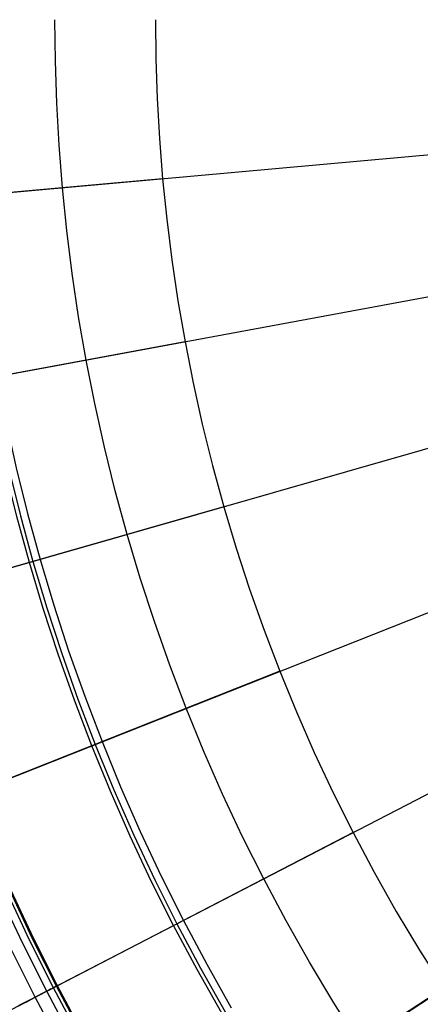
# Model space of a CAD drawing. Header units: millimetres. Extents: x -14 to 488, y -50 to 50.
# Tile 171 of 256: x 356.74 to 360.71, y -10.06 to -0.32. Entities that reach past the tile are written whole.
import ezdxf

# ---------------------------------------------------------------- set-up
doc = ezdxf.new("R2010")
doc.units = ezdxf.units.MM
doc.header["$MEASUREMENT"] = 0
doc.layers.add('Default', color=7, linetype='Continuous')

msp = doc.modelspace()

# ---------------------------------------------------------------- linework, layer by layer
at = {"layer": 'Default'}
for points in [[(357.1472, -10.4553), (356.8964, -9.9848), (356.6584, -9.51), (356.4335, -9.0314), (356.2215, -8.5496), (356.0226, -8.0649), (355.8368, -7.5779), (355.664, -7.0892), (355.5041, -6.5992), (355.3572, -6.1084), (355.223, -5.6173), (355.1015, -5.1263), (354.9926, -4.6358), (354.896, -4.1464), (354.8116, -3.6585), (354.7392, -3.1724), (354.6787, -2.6886), (354.6297, -2.2074), (354.592, -1.7292), (354.5655, -1.2543), (354.5497, -0.783), (354.5445, -0.3158)], [(357.1472, -10.4553), (356.8964, -9.9848), (356.6584, -9.51), (356.4335, -9.0314), (356.2215, -8.5496), (356.0226, -8.0649), (355.8368, -7.5779), (355.664, -7.0892), (355.5041, -6.5992), (355.3572, -6.1084), (355.223, -5.6173), (355.1015, -5.1263), (354.9926, -4.6358), (354.896, -4.1464), (354.8116, -3.6585), (354.7392, -3.1724), (354.6787, -2.6886), (354.6297, -2.2074), (354.592, -1.7292), (354.5655, -1.2543), (354.5497, -0.783), (354.5445, -0.3158)], [(357.2593, -10.3937), (357.01, -9.9261), (356.7735, -9.4542), (356.5499, -8.9785), (356.3392, -8.4995), (356.1415, -8.0178), (355.9568, -7.5338), (355.7851, -7.0481), (355.6262, -6.561), (355.4801, -6.0732), (355.3468, -5.585), (355.226, -5.097), (355.1177, -4.6096), (355.0218, -4.1232), (354.9379, -3.6382), (354.866, -3.1551), (354.8058, -2.6742), (354.7571, -2.1959), (354.7196, -1.7206), (354.6932, -1.2486), (354.6776, -0.7802), (354.6724, -0.3158)], [(357.2593, -10.3937), (357.01, -9.9261), (356.7735, -9.4542), (356.5499, -8.9785), (356.3392, -8.4995), (356.1415, -8.0178), (355.9568, -7.5338), (355.7851, -7.0481), (355.6262, -6.561), (355.4801, -6.0732), (355.3468, -5.585), (355.226, -5.097), (355.1177, -4.6096), (355.0218, -4.1232), (354.9379, -3.6382), (354.866, -3.1551), (354.8058, -2.6742), (354.7571, -2.1959), (354.7196, -1.7206), (354.6932, -1.2486), (354.6776, -0.7802), (354.6724, -0.3158)], [(357.3244, -10.3579), (357.076, -9.892), (356.8403, -9.4217), (356.6175, -8.9477), (356.4076, -8.4705), (356.2106, -7.9905), (356.0266, -7.5082), (355.8554, -7.0242), (355.6971, -6.5388), (355.5516, -6.0528), (355.4187, -5.5663), (355.2984, -5.08), (355.1905, -4.5943), (355.0948, -4.1097), (355.0113, -3.6264), (354.9396, -3.145), (354.8796, -2.6658), (354.8311, -2.1892), (354.7938, -1.7156), (354.7675, -1.2453), (354.7519, -0.7785), (354.7467, -0.3158)], [(357.3244, -10.3579), (357.076, -9.892), (356.8403, -9.4217), (356.6175, -8.9477), (356.4076, -8.4705), (356.2106, -7.9905), (356.0266, -7.5082), (355.8554, -7.0242), (355.6971, -6.5388), (355.5516, -6.0528), (355.4187, -5.5663), (355.2984, -5.08), (355.1905, -4.5943), (355.0948, -4.1097), (355.0113, -3.6264), (354.9396, -3.145), (354.8796, -2.6658), (354.8311, -2.1892), (354.7938, -1.7156), (354.7675, -1.2453), (354.7519, -0.7785), (354.7467, -0.3158)], [(357.3537, -10.3418), (357.1057, -9.8766), (356.8704, -9.4071), (356.6479, -8.9339), (356.4384, -8.4574), (356.2417, -7.9782), (356.0579, -7.4967), (355.8871, -7.0134), (355.729, -6.5289), (355.5837, -6.0436), (355.451, -5.5579), (355.3309, -5.0724), (355.2232, -4.5875), (355.1277, -4.1036), (355.0442, -3.6211), (354.9727, -3.1404), (354.9128, -2.662), (354.8644, -2.1862), (354.8271, -1.7133), (354.8008, -1.2438), (354.7853, -0.7778), (354.7802, -0.3158)], [(357.3537, -10.3418), (357.1057, -9.8766), (356.8704, -9.4071), (356.6479, -8.9339), (356.4384, -8.4574), (356.2417, -7.9782), (356.0579, -7.4967), (355.8871, -7.0134), (355.729, -6.5289), (355.5837, -6.0436), (355.451, -5.5579), (355.3309, -5.0724), (355.2232, -4.5875), (355.1277, -4.1036), (355.0442, -3.6211), (354.9727, -3.1404), (354.9128, -2.662), (354.8644, -2.1862), (354.8271, -1.7133), (354.8008, -1.2438), (354.7853, -0.7778), (354.7802, -0.3158)], [(357.3635, -10.3364), (357.1155, -9.8715), (356.8804, -9.4023), (356.6581, -8.9293), (356.4486, -8.4531), (356.252, -7.9741), (356.0684, -7.4928), (355.8976, -7.0098), (355.7396, -6.5256), (355.5944, -6.0405), (355.4618, -5.5551), (355.3417, -5.0699), (355.234, -4.5852), (355.1386, -4.1016), (355.0552, -3.6193), (354.9837, -3.1389), (354.9238, -2.6608), (354.8754, -2.1852), (354.8382, -1.7126), (354.812, -1.2433), (354.7964, -0.7776), (354.7913, -0.3158)], [(357.3635, -10.3364), (357.1155, -9.8715), (356.8804, -9.4023), (356.6581, -8.9293), (356.4486, -8.4531), (356.252, -7.9741), (356.0684, -7.4928), (355.8976, -7.0098), (355.7396, -6.5256), (355.5944, -6.0405), (355.4618, -5.5551), (355.3417, -5.0699), (355.234, -4.5852), (355.1386, -4.1016), (355.0552, -3.6193), (354.9837, -3.1389), (354.9238, -2.6608), (354.8754, -2.1852), (354.8382, -1.7126), (354.812, -1.2433), (354.7964, -0.7776), (354.7913, -0.3158)], [(357.3639, -10.3362), (357.116, -9.8713), (356.8808, -9.4021), (356.6585, -8.9291), (356.449, -8.4529), (356.2525, -7.9739), (356.0688, -7.4927), (355.898, -7.0097), (355.7401, -6.5254), (355.5948, -6.0404), (355.4623, -5.555), (355.3422, -5.0698), (355.2345, -4.5851), (355.1391, -4.1015), (355.0557, -3.6193), (354.9842, -3.1389), (354.9243, -2.6607), (354.8759, -2.1852), (354.8387, -1.7126), (354.8124, -1.2432), (354.7969, -0.7775), (354.7918, -0.3158)], [(358.7433, -10.1439), (358.4989, -9.7124), (358.2665, -9.2764), (358.0459, -8.8364), (357.8375, -8.3929), (357.6411, -7.9463), (357.4567, -7.4971), (357.2845, -7.0459), (357.1244, -6.5929), (356.9762, -6.1388), (356.84, -5.684), (356.7157, -5.2288), (356.6031, -4.7738), (356.5021, -4.3193), (356.4126, -3.8658), (356.3344, -3.4136), (356.2674, -2.9631), (356.2113, -2.5147), (356.1659, -2.0688), (356.131, -1.6256), (356.1063, -1.1855), (356.0917, -0.7488), (356.0869, -0.3158)], [(356.196, -0.3158), (356.2008, -0.7464), (356.2153, -1.1806), (356.2398, -1.6183), (356.2745, -2.059), (356.3197, -2.5024), (356.3755, -2.9483), (356.4422, -3.3963), (356.5199, -3.8459), (356.6089, -4.2969), (356.7093, -4.7489), (356.8213, -5.2014), (356.9449, -5.654), (357.0804, -6.1063), (357.2277, -6.5578), (357.3869, -7.0082), (357.5582, -7.457), (357.7415, -7.9036), (357.9368, -8.3477), (358.1441, -8.7888), (358.3634, -9.2263), (358.5946, -9.6598), (358.8375, -10.0889)], [(360.1082, -10.4417), (359.8543, -10.0422), (359.6114, -9.6376), (359.3797, -9.2284), (359.1592, -8.8148), (358.95, -8.3975), (358.7523, -7.9768), (358.566, -7.5532), (358.3912, -7.1272), (358.2278, -6.6992), (358.0759, -6.2696), (357.9354, -5.8389), (357.8062, -5.4075), (357.6883, -4.9757), (357.5815, -4.5442), (357.4857, -4.1131), (357.4008, -3.6829), (357.3267, -3.254), (357.2631, -2.8268), (357.2098, -2.4015), (357.1668, -1.9785), (357.1337, -1.5581), (357.1103, -1.1407), (357.0965, -0.7265), (357.0919, -0.3158)], [(358.0873, -0.3158), (358.0916, -0.7044), (358.1047, -1.0963), (358.1268, -1.4913), (358.1581, -1.889), (358.1989, -2.2893), (358.2493, -2.6917), (358.3095, -3.096), (358.3796, -3.5018), (358.46, -3.9088), (358.5506, -4.3167), (358.6516, -4.7251), (358.7632, -5.1336), (358.8854, -5.5418), (359.0184, -5.9493), (359.1621, -6.3558), (359.3167, -6.7608), (359.4821, -7.1639), (359.6584, -7.5647), (359.8455, -7.9628), (360.0434, -8.3576), (360.252, -8.7489), (360.4713, -9.1362), (360.7011, -9.519), (360.9414, -9.897)]]:
    msp.add_lwpolyline(points, dxfattribs=at)
at = {"layer": 'Default', "extrusion": (-0.092018, 0.026336, 0.995409)}
msp.add_lwpolyline([(-93.8491, 357.9438), (-93.8491, 359.6742)], dxfattribs=at)
at = {"layer": 'Default', "extrusion": (-0.275158, 0.961399, 0)}
msp.add_lwpolyline([(-341.5016, 167.9005), (-341.5019, 167.9027), (-341.5022, 167.9049), (-341.5025, 167.9071), (-341.5029, 167.9094), (-341.5033, 167.9116), (-341.5039, 167.9139), (-341.5044, 167.9161), (-341.505, 167.9184), (-341.5057, 167.9207), (-341.5065, 167.9229), (-341.5072, 167.9252), (-341.5081, 167.9275), (-341.509, 167.9297), (-341.51, 167.932), (-341.511, 167.9342), (-341.5121, 167.9364), (-341.5133, 167.9386), (-341.5145, 167.9408), (-341.5158, 167.943), (-341.5171, 167.9451), (-341.5185, 167.9472), (-341.52, 167.9493), (-341.5215, 167.9513), (-341.5231, 167.9534), (-341.5247, 167.9553), (-341.5264, 167.9573), (-341.5281, 167.9592), (-341.5299, 167.9611), (-341.5318, 167.9629), (-341.5336, 167.9646), (-341.5356, 167.9664), (-341.5376, 167.968), (-341.5396, 167.9697), (-341.5416, 167.9712), (-341.5437, 167.9727), (-341.5459, 167.9742), (-341.548, 167.9756), (-341.5502, 167.9769), (-341.5525, 167.9782), (-341.5547, 167.9794), (-341.557, 167.9806), (-341.5593, 167.9817), (-341.5616, 167.9827), (-341.564, 167.9837), (-341.5663, 167.9846), (-341.5687, 167.9855), (-341.571, 167.9862), (-341.5734, 167.987), (-341.5758, 167.9876), (-341.5782, 167.9882), (-341.5806, 167.9887), (-341.583, 167.9892), (-341.5854, 167.9896), (-341.5877, 167.99), (-341.5901, 167.9903), (-341.5925, 167.9905), (-341.5948, 167.9907), (-341.5971, 167.9908), (-341.5995, 167.9909), (-341.6018, 167.9909), (-341.604, 167.9908), (-341.6063, 167.9908), (-341.6085, 167.9906), (-341.6107, 167.9904)], dxfattribs=at)
at = {"layer": 'Default', "extrusion": (-0.368095, 0.929788, 0)}
msp.add_lwpolyline([(-329.5994, 167.9005), (-329.5997, 167.9027), (-329.6, 167.9049), (-329.6003, 167.9071), (-329.6007, 167.9094), (-329.6011, 167.9116), (-329.6017, 167.9139), (-329.6022, 167.9161), (-329.6028, 167.9184), (-329.6035, 167.9207), (-329.6043, 167.9229), (-329.6051, 167.9252), (-329.6059, 167.9275), (-329.6068, 167.9297), (-329.6078, 167.932), (-329.6088, 167.9342), (-329.6099, 167.9364), (-329.6111, 167.9386), (-329.6123, 167.9408), (-329.6136, 167.943), (-329.6149, 167.9451), (-329.6163, 167.9472), (-329.6178, 167.9493), (-329.6193, 167.9513), (-329.6209, 167.9534), (-329.6225, 167.9553), (-329.6242, 167.9573), (-329.6259, 167.9592), (-329.6277, 167.9611), (-329.6296, 167.9629), (-329.6314, 167.9646), (-329.6334, 167.9664), (-329.6354, 167.968), (-329.6374, 167.9697), (-329.6394, 167.9712), (-329.6415, 167.9727), (-329.6437, 167.9742), (-329.6458, 167.9756), (-329.648, 167.9769), (-329.6503, 167.9782), (-329.6525, 167.9794), (-329.6548, 167.9806), (-329.6571, 167.9817), (-329.6594, 167.9827), (-329.6618, 167.9837), (-329.6641, 167.9846), (-329.6665, 167.9855), (-329.6689, 167.9862), (-329.6712, 167.987), (-329.6736, 167.9876), (-329.676, 167.9882), (-329.6784, 167.9887), (-329.6808, 167.9892), (-329.6832, 167.9896), (-329.6855, 167.99), (-329.6879, 167.9903), (-329.6903, 167.9905), (-329.6926, 167.9907), (-329.695, 167.9908), (-329.6973, 167.9909), (-329.6996, 167.9909), (-329.7018, 167.9908), (-329.7041, 167.9908), (-329.7063, 167.9906), (-329.7085, 167.9904)], dxfattribs=at)
at = {"layer": 'Default', "extrusion": (-0.459295, 0.888284, 0)}
msp.add_lwpolyline([(-313.9818, 167.9005), (-313.982, 167.9027), (-313.9823, 167.9049), (-313.9826, 167.9071), (-313.983, 167.9094), (-313.9835, 167.9116), (-313.984, 167.9139), (-313.9846, 167.9161), (-313.9852, 167.9184), (-313.9858, 167.9207), (-313.9866, 167.9229), (-313.9874, 167.9252), (-313.9882, 167.9275), (-313.9892, 167.9297), (-313.9901, 167.932), (-313.9912, 167.9342), (-313.9923, 167.9364), (-313.9934, 167.9386), (-313.9947, 167.9408), (-313.9959, 167.943), (-313.9973, 167.9451), (-313.9987, 167.9472), (-314.0001, 167.9493), (-314.0017, 167.9513), (-314.0032, 167.9534), (-314.0049, 167.9553), (-314.0065, 167.9573), (-314.0083, 167.9592), (-314.0101, 167.9611), (-314.0119, 167.9629), (-314.0138, 167.9646), (-314.0157, 167.9664), (-314.0177, 167.968), (-314.0197, 167.9697), (-314.0218, 167.9712), (-314.0239, 167.9727), (-314.026, 167.9742), (-314.0282, 167.9756), (-314.0304, 167.9769), (-314.0326, 167.9782), (-314.0348, 167.9794), (-314.0371, 167.9806), (-314.0394, 167.9817), (-314.0418, 167.9827), (-314.0441, 167.9837), (-314.0464, 167.9846), (-314.0488, 167.9855), (-314.0512, 167.9862), (-314.0536, 167.987), (-314.056, 167.9876), (-314.0583, 167.9882), (-314.0607, 167.9887), (-314.0631, 167.9892), (-314.0655, 167.9896), (-314.0679, 167.99), (-314.0702, 167.9903), (-314.0726, 167.9905), (-314.075, 167.9907), (-314.0773, 167.9908), (-314.0796, 167.9909), (-314.0819, 167.9909), (-314.0842, 167.9908), (-314.0864, 167.9908), (-314.0887, 167.9906), (-314.0909, 167.9904)], dxfattribs=at)
at = {"layer": 'Default'}
for points in [[(354.8075, -2.1913, 2.0009), (375.5965, -0.3158, 2)], [(355.0715, -4.114, 2.0009), (375.5965, -0.3158, 2)], [(355.5288, -6.0593, 2.0009), (375.5965, -0.3158, 2)], [(356.1229, -0.3158, 167.968), (356.1278, -0.7538, 167.968), (356.1426, -1.1915, 167.968), (356.1672, -1.6289, 167.968), (356.2016, -2.0656, 167.968), (356.2476, -2.516, 167.968), (356.3039, -2.9653, 167.968), (356.3708, -3.4131, 167.968), (356.448, -3.8593, 167.968), (356.5383, -4.3167, 167.968), (356.6395, -4.7718, 167.968), (356.7516, -5.2243, 167.968), (356.8746, -5.6741, 167.968), (357.0117, -6.1321, 167.968), (357.1601, -6.5866, 167.968), (357.3196, -7.0373, 167.968), (357.4901, -7.4839, 167.968), (357.6754, -7.9354, 167.968), (357.872, -8.382, 167.968), (358.0797, -8.8236, 167.968), (358.2984, -9.2599, 167.968), (358.5316, -9.6973, 167.968), (358.776, -10.1286, 167.968)], [(356.1886, -7.9992, 2.0009), (375.5965, -0.3158, 2)], [(356.7334, -10.0691, 2.0424), (356.7698, -10.0503, 2.0338), (356.8091, -10.03, 2.0259), (356.8513, -10.0081, 2.0187), (356.8968, -9.9846, 2.0124), (356.9458, -9.9593, 2.0073), (356.9985, -9.932, 2.0034), (357.055, -9.9028, 2.0009), (375.5965, -0.3158, 2)], [(358.1255, -11.7379, 2.0009), (375.5965, -0.3158, 2)], [(358.1581, -1.889, 167.8086), (355.4695, -2.1316, 135.9018)], [(358.3796, -3.5018, 167.8086), (355.7252, -3.993, 135.9018)], [(358.7632, -5.1336, 167.8086), (356.1679, -5.8764, 135.9018)], [(359.3167, -6.7608, 167.8086), (356.8067, -7.7545, 135.9018), (355.5773, -8.2412, 113.236)], [(360.0434, -8.3576, 167.8086), (357.6454, -9.5975, 135.9018), (356.4709, -10.2048, 113.236)], [(356.7346, -10.0685, 25.0504), (356.7792, -10.0454, 24.9422), (356.8211, -10.0237, 24.8329), (356.8602, -10.0035, 24.7227), (356.8964, -9.9848, 24.6119), (356.9294, -9.9677, 24.5007), (356.9594, -9.9522, 24.3897), (356.9862, -9.9384, 24.2791), (357.01, -9.9261, 24.1696), (357.0307, -9.9154, 24.0615), (357.0484, -9.9062, 23.9552), (357.0635, -9.8984, 23.8511), (357.076, -9.892, 23.7495), (357.0862, -9.8867, 23.6507), (357.0944, -9.8825, 23.5549), (357.1057, -9.8766, 23.3725), (357.112, -9.8733, 23.2024), (357.116, -9.8713, 22.75), (357.112, -9.8733, 22.2976), (357.1057, -9.8766, 22.1275), (357.0944, -9.8825, 21.9451), (357.0862, -9.8867, 21.8493), (357.076, -9.892, 21.7505), (357.0635, -9.8984, 21.6489), (357.0484, -9.9062, 21.5448), (357.0307, -9.9154, 21.4385), (357.01, -9.9261, 21.3304), (356.9862, -9.9384, 21.2209), (356.9594, -9.9522, 21.1103), (356.9294, -9.9677, 20.9993), (356.8964, -9.9848, 20.8881), (356.8602, -10.0035, 20.7773), (356.8211, -10.0237, 20.6671), (356.7792, -10.0454, 20.5578), (356.7346, -10.0685, 20.4496)], [(360.9414, -9.897, 167.8086), (358.6819, -11.3742, 135.9018)]]:
    msp.add_polyline3d(points, dxfattribs=at)

doc.saveas('drawing.dxf')
